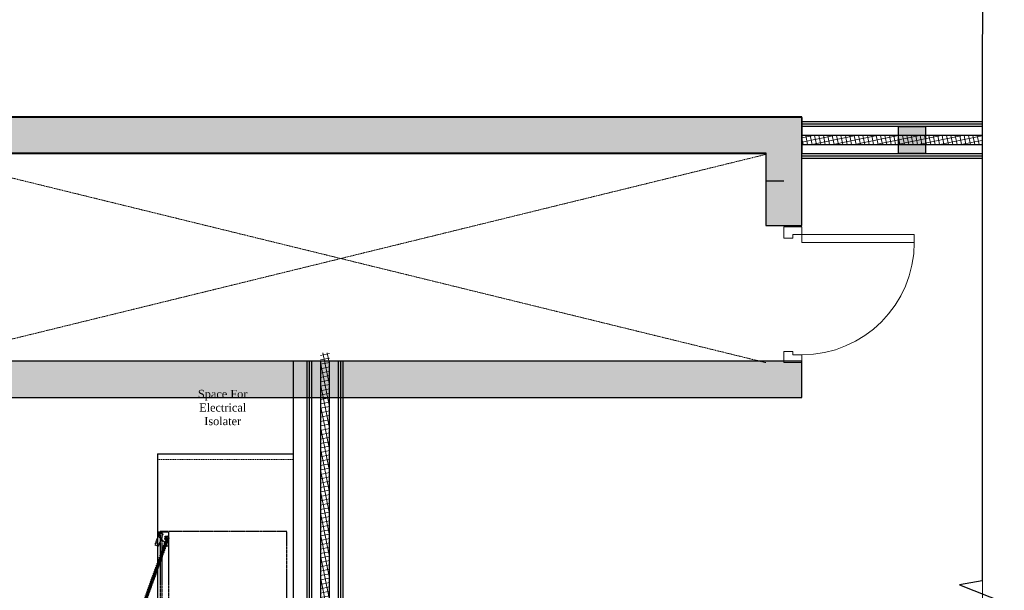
# Model space of a CAD drawing. Header units: inches. Extents: x 1703 to 137267, y -37098 to 14102.
# Tile 80 of 142: x 69011 to 74455, y 6100 to 9251. Entities that reach past the tile are written whole.
import ezdxf

# ---------------------------------------------------------------- set-up
doc = ezdxf.new("R2010")
doc.units = ezdxf.units.IN
doc.header["$MEASUREMENT"] = 0
for name, pattern in [('DASHED2', [0.375, 0.25, -0.125]), ('HIDDEN', [0.375, 0.25, -0.125]), ('LEVEL-F-OVERALL LAYOUT$0$Dash 0_5 mm', [1.0584, 0.5292, -0.5292]), ('LEVEL-F-OVERALL LAYOUT$0$Hidden 2mm', [3, 2, -1])]:
    doc.linetypes.add(name, pattern=pattern)
for name, color, linetype, lineweight in [('CKD - Kit Text', 171, 'Continuous', 13), ('CKD Equipments', 252, 'Continuous', 0), ('LEVEL-F-OVERALL LAYOUT$0$A-DETL', 251, 'Continuous', 15), ('LEVEL-F-OVERALL LAYOUT$0$A-DOOR', 251, 'Continuous', 5), ('LEVEL-F-OVERALL LAYOUT$0$A-ELEV-LGHT', 251, 'Continuous', 5), ('LEVEL-F-OVERALL LAYOUT$0$A-WALL', 251, 'Continuous', 13), ('LEVEL-F-OVERALL LAYOUT$0$A-WALL-FULL-EXTR', 251, 'Continuous', 35), ('LEVEL-F-OVERALL LAYOUT$0$A-WALL-PATT', 251, 'Continuous', 35)]:
    doc.layers.add(name, color=color, linetype=linetype, lineweight=lineweight)
for name, color, linetype in [('CT_PARTITION WALL', 180, 'Continuous'), ('EQUIPMENT', 1, 'Continuous'), ('IQ_200_3D', 1, 'Continuous'), ('LEVEL-F-OVERALL LAYOUT$0$NEW PILASTERS', 251, 'Continuous'), ('LEVEL-F-OVERALL LAYOUT$0$S-Section-Steel', 251, 'Continuous'), ('LV_CARPENTRY', 1, 'Continuous')]:
    doc.layers.add(name, color=color, linetype=linetype)
doc.styles.add('style12', font='BOOKOSI.TTF')
pattern_1 = [(11.6, (-844391.863, 630630.54), (-4.788168, 23.32613563), []), (101.6, (-844391.863, 630630.54), (-23.32613563, -4.788168), [])]

# ---------------------------------------------------------------- blocks, each defined once
blk = doc.blocks.new('LEVEL-F-OVERALL LAYOUT$0$SHS150x5')
at = {"layer": 'LEVEL-F-OVERALL LAYOUT$0$S-Section-Steel'}
h = blk.add_hatch(color=256, dxfattribs=at)
h.dxf.hatch_style = 1
h.paths.add_polyline_path([(322740.3, -171646.3), (322890.3, -171646.3), (322890.3, -171796.3), (322740.3, -171796.3)])
blk.add_lwpolyline([(322740.3, -171646.3), (322890.3, -171646.3), (322890.3, -171796.3), (322740.3, -171796.3)], close=True, dxfattribs=at)
blk = doc.blocks.new('LEVEL-F-OVERALL LAYOUT$0$150x150')
blk.add_blockref('LEVEL-F-OVERALL LAYOUT$0$SHS150x5', (-322815.3, 171721.3))
blk = doc.blocks.new('ZNS-MC-BASEREFUNIT')
at = {"layer": 'IQ_200_3D'}
for points in [[(0, 70, 155), (0, 70, 600), (304, 70, 600), (304, 70, 155)], [(0, 70, 600), (0, 30, 600), (304, 30, 600), (304, 70, 600)], [(0, 30, 155), (0, 70, 155), (304, 70, 155), (304, 30, 155)], [(304, 30, 500), (0, 30, 500), (0, 45, 500), (304, 45, 500)], [(0, 45, 500), (0, 45, 585), (304, 45, 585), (304, 45, 500)], [(0, 30, 585), (0, 45, 585), (304, 45, 585), (304, 30, 585)], [(0, 30, 500), (0, 30, 155), (304, 30, 155), (304, 30, 500)], [(304, 30, 600), (0, 30, 600), (0, 30, 585), (304, 30, 585)]]:
    blk.add_3dface(points, dxfattribs=at)
for points, invisible_edges in [([(0, 45, 585), (0, 70, 600), (0, 70, 155), (0, 45, 500)], 5), ([(0, 45, 500), (0, 30, 500), (0, 30, 155), (0, 70, 155)], 8), ([(0, 70, 600), (0, 45, 585), (0, 30, 585), (0, 30, 600)], 1), ([(304, 45, 585), (304, 70, 600), (304, 70, 155), (304, 45, 500)], 5), ([(304, 45, 500), (304, 30, 500), (304, 30, 155), (304, 70, 155)], 8), ([(304, 70, 600), (304, 45, 585), (304, 30, 585), (304, 30, 600)], 1)]:
    blk.add_3dface(points, dxfattribs=dict(at, invisible_edges=invisible_edges))
blk = doc.blocks.new('G$C8E7D7D8F')
at = {"layer": 'EQUIPMENT', "color": 3, "linetype": 'HIDDEN', "ltscale": 125}
for p, q in [((198.4, 239.7, -213.9), (181, 236.3, -213.9)), ((198.4, 218.1, -213.9), (181, 221.5, -213.9)), ((185.2, 210.5, -213.9), (248.5, 247.1, -213.9)), ((185.2, 247.1, -213.9), (248.5, 210.5, -213.9)), ((198.4, 239.7, -213.9), (192.6, 256.4, -213.9)), ((198.4, 218.1, -213.9), (192.6, 201.4, -213.9)), ((216.8, 254.4, -213.9), (205.2, 267.7, -213.9)), ((216.8, 254.4, -213.9), (228.5, 267.7, -213.9)), ((216.8, 192.2, -213.9), (216.8, 265.4, -213.9)), ((216.8, 207.4, -213.9), (205.2, 194.1, -213.9)), ((216.8, 207.4, -213.9), (228.5, 194.1, -213.9))]:
    blk.add_line(p, q, dxfattribs=at)
at = {"layer": 'EQUIPMENT', "color": 3, "linetype": 'HIDDEN', "ltscale": 0.6}
for p, q in [((449.6, 101.2), (444.5, 103.1)), ((448, 104.7), (446.2, 99.6)), ((482.5, 89.3), (477.4, 91.2)), ((480.9, 92.8), (479, 87.7)), ((1298, 89.4), (1303.1, 91.3)), ((1299.6, 92.9), (1301.5, 87.8)), ((1330.9, 101.3), (1336, 103.2)), ((1332.5, 104.8), (1334.3, 99.7))]:
    blk.add_line(p, q, dxfattribs=at)
for points in [[(0, 804.8), (1365, 804.8), (1365, 104.8), (0, 104.8), (0, 804.8)], [(457.2, 142), (844.4, 1.5)], [(845.2, 3.5), (457.9, 144)], [(460, 147.5), (845.8, 7.5)], [(460.8, 149.5), (846.5, 9.5)], [(836.8, 0), (462.1, 136)], [(1319.7, 149.6), (934, 9.5)], [(1320.5, 147.6), (934.7, 7.5)], [(935.4, 3.5), (1322.5, 144.1)], [(1323.2, 142.1), (936.1, 1.5)], [(943.7, 0), (1318.4, 136.1)]]:
    blk.add_lwpolyline(points, dxfattribs=at)
for points in [[(881.4, 113.4), (418.5, 113.3), (418.4, 152.7), (881.4, 152.8)], [(479.5, 133), (494.3, 133), (494.3, 152.7), (418.4, 152.7), (418.5, 95.6), (423.4, 90.7), (437.2, 90.7)], [(1362, 113.4), (899.1, 113.4), (899.1, 152.8), (1362, 152.8)], [(1301, 133.1), (1286.2, 133.1), (1286.2, 152.8), (1362, 152.8), (1362, 95.7), (1357.1, 90.8), (1343.3, 90.8)]]:
    blk.add_lwpolyline(points, close=True, dxfattribs=at)
for points in [[(487.2, 77.1), (441.4, 93.7), (439.8, 95.7, 0.414214), (435.6, 96), (433.4, 94.2, -0.794611), (421.4, 102.1), (426.8, 116.9, -0.414214), (430.5, 118.6), (494, 95.6, -0.414214), (495.7, 91.8), (491, 78.9, -0.414214)], [(457.2, 142), (455.7, 142.6, 0.390174), (454.3, 138.8), (462.1, 136), (461.8, 133.5), (461.7, 135), (461.3, 135.5), (452.7, 138.7), (452, 136.8), (452.6, 136.6, -0.622796), (452.7, 136.1), (449.3, 134), (448.1, 137.8, -0.622796), (448.4, 138.1), (449, 137.9), (449.7, 139.7), (441.1, 142.9), (440.5, 142.7), (439.4, 141.6), (440.7, 143.7), (448.5, 140.9, 0.390174), (449.9, 144.7), (448.4, 145.2, -1), (449.1, 147.2), (452, 146.1, 0.390174), (453.4, 149.9), (449.8, 151.2), (450.5, 153.2), (460.8, 149.5), (460, 147.5), (456.4, 148.8, 0.390174), (455, 145), (457.9, 144, -1)], [(452.8, 138.2), (461.2, 135.1), (460.9, 134.3), (454.6, 136.6), (453.2, 132.7), (454.2, 132.3, 0.215277), (455.8, 132.4), (458.1, 133.6, -0.215277), (459.7, 133.8), (460.6, 133.4), (460.3, 132.6), (459.4, 132.9, 0.215277), (458.5, 132.9), (456.2, 131.6, -0.215277), (453.9, 131.5), (446, 134.3), (444.6, 130.4, -0.655197), (443.5, 130.3), (439.4, 138.4), (439.7, 138.6, -0.414214), (440.4, 138.4), (444, 131.3), (446.9, 139.4), (440.6, 141.7), (440.9, 142.5), (449.3, 139.4), (449, 138.6), (447.7, 139.1), (446.3, 135.2), (452.4, 133), (453.8, 136.9), (452.5, 137.3)], [(1293.3, 77.2), (1339.1, 93.8), (1340.7, 95.8, -0.414214), (1344.9, 96.1), (1347.1, 94.3, 0.794611), (1359.1, 102.2), (1353.7, 117, 0.414214), (1350, 118.8), (1286.5, 95.7, 0.414214), (1284.8, 91.9), (1289.5, 79, 0.414214)], [(1323.2, 142.1), (1324.8, 142.7, -0.390174), (1326.1, 138.9), (1318.4, 136.1), (1318.7, 133.6), (1318.8, 135.1), (1319.1, 135.6), (1327.8, 138.7), (1328.5, 136.9), (1327.8, 136.7, 0.622796), (1327.8, 136.2), (1331.2, 134.1), (1332.4, 137.9, 0.622796), (1332.1, 138.2), (1331.5, 138), (1330.8, 139.8), (1339.4, 143), (1340, 142.8), (1341.1, 141.7), (1339.7, 143.8), (1331.9, 141, -0.390174), (1330.6, 144.8), (1332.1, 145.3, 1), (1331.4, 147.3), (1328.5, 146.2, -0.390174), (1327.1, 150), (1330.7, 151.3), (1330, 153.3), (1319.7, 149.6), (1320.5, 147.6), (1324.1, 148.9, -0.390174), (1325.5, 145.1), (1322.5, 144.1, 1)], [(1327.7, 138.3), (1319.2, 135.2), (1319.6, 134.4), (1325.9, 136.7), (1327.3, 132.8), (1326.3, 132.4, -0.215277), (1324.7, 132.5), (1322.4, 133.7, 0.215277), (1320.8, 133.9), (1319.9, 133.5), (1320.2, 132.7), (1321.1, 133, -0.215277), (1322, 133), (1324.2, 131.7, 0.215277), (1326.6, 131.6), (1334.5, 134.4), (1335.9, 130.5, 0.655197), (1337, 130.4), (1341.1, 138.5), (1340.7, 138.7, 0.414214), (1340.1, 138.5), (1336.5, 131.4), (1333.6, 139.5), (1339.9, 141.8), (1339.6, 142.6), (1331.2, 139.5), (1331.5, 138.7), (1332.8, 139.2), (1334.2, 135.3), (1328.1, 133.1), (1326.7, 137), (1328, 137.4)]]:
    blk.add_lwpolyline(points, format="xyb", close=True, dxfattribs=at)
for centre, radius in [((428.3, 99.5), 4.92), ((428.3, 99.5), 2.46), ((447.1, 102.2), 3.69), ((480, 90.2), 3.69), ((1300.5, 90.3), 3.69), ((1333.4, 102.3), 3.69), ((1352.2, 99.6), 4.92), ((1352.2, 99.6), 2.46)]:
    blk.add_circle(centre, radius, dxfattribs=at)
at = {"layer": 'EQUIPMENT', "color": 3, "linetype": 'HIDDEN', "ltscale": 125}
blk.add_ellipse((216.8, 228.8, -213.9), major_axis=(-121.9, 0), ratio=0.45, dxfattribs=at)
at = {"layer": 'EQUIPMENT', "color": 3, "linetype": 'HIDDEN', "ltscale": 125, "xscale": 1.219199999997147, "yscale": 1.219199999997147, "zscale": 1.219199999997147}
blk.add_blockref('ZNS-MC-BASEREFUNIT', (30.8, 69.1, -153), dxfattribs=at)
blk = doc.blocks.new('LEVEL-F-OVERALL LAYOUT$0$A_FD_Single Door - 750 x 1800 - FD02 - USE-5362713-LEVEL F -PART PLAN-20')
at = {"layer": 'LEVEL-F-OVERALL LAYOUT$0$A-DOOR', "color": 50, "lineweight": 15}
for p, q in [((-375, 0), (-313, 0)), ((-375, -100), (-375, 0)), ((-313, -50.5), (-332, -50.5)), ((-332, -50.5), (-332, -100)), ((-313, 0), (-313, -50.5)), ((313, 0), (375, 0)), ((313, -50.5), (313, 0)), ((332, -50.5), (313, -50.5)), ((332, -100), (332, -50.5)), ((375, 0), (375, -100)), ((-332, -100), (-375, -100)), ((375, -100), (332, -100))]:
    blk.add_line(p, q, dxfattribs=at)
at = {"layer": 'LEVEL-F-OVERALL LAYOUT$0$A-DOOR', "color": 10}
for p, q in [((332, -100), (289, -100)), ((289, -100), (289, -721)), ((332, -100), (332, -721)), ((332, -721), (289, -721))]:
    blk.add_line(p, q, dxfattribs=at)
blk.add_arc((289, -100), 621, 180, 270, dxfattribs=at)

msp = doc.modelspace()

# ---------------------------------------------------------------- hatches: boundary and pattern name
at = {"layer": 'EQUIPMENT'}
h = msp.add_hatch(color=253, dxfattribs=at)
h.dxf.hatch_style = 1
h.paths.add_polyline_path([(73335.9, 7365.3), (68435.9, 7365.3), (68435.9, 8515.4), (73135.8, 8515.4), (73135.8, 8115.3), (73335.9, 8115.3), (73335.9, 8715.4), (68235.9, 8715.4), (68235.9, 7165.3), (73335.9, 7165.3)])
h = msp.add_hatch(color=253, dxfattribs=at)
h.dxf.hatch_style = 1
h.paths.add_polyline_path([(73335.9, 7365.3), (68435.9, 7365.3), (68435.9, 8515.4), (73135.8, 8515.4), (73135.8, 8115.3), (73335.9, 8115.3), (73335.9, 8715.4), (68235.9, 8715.4), (68235.9, 7165.3), (73335.9, 7165.3)])
at = {"layer": 'LEVEL-F-OVERALL LAYOUT$0$A-ELEV-LGHT', "transparency": 33554610}
h = msp.add_hatch(dxfattribs=at)
h.set_pattern_fill('ANSI37', color=256, scale=7.5, angle=326.6)
h.set_pattern_definition(pattern_1)
edge = h.paths.add_edge_path()
edge.add_line((73335.9, 8562), (74328.4, 8561.4))
edge.add_line((74333.1, 8611.3), (73335.9, 8612))
h = msp.add_hatch(dxfattribs=at)
h.set_pattern_fill('ANSI37', color=256, scale=7.5, angle=326.6)
h.set_pattern_definition(pattern_1)
edge = h.paths.add_edge_path()
edge.add_line((70723.4, 2028.9), (70723.4, 7411.9))
edge.add_line((70673.4, 7411.9), (70673.4, 2050.8))
at = {"layer": 'LEVEL-F-OVERALL LAYOUT$0$A-WALL-PATT', "lineweight": 5}
h = msp.add_hatch(dxfattribs=at)
h.set_pattern_fill('FP_2', color=55, angle=336.6, style=0, pattern_type=2)
h.set_pattern_definition([(21.6, (-443100.4, 456976.2), (-261.8102, 661.257), []), (21.6, (-442797.8, 457675.55), (-261.8102, 661.257), [])])
h.paths.add_polyline_path([(73135.9, 8361.9), (73335.9, 8361.9), (73335.9, 8712), (73135.9, 8712), (73135.9, 8405.2)], flags=0)

# ---------------------------------------------------------------- linework, layer by layer
at = {"color": 10, "linetype": 'LEVEL-F-OVERALL LAYOUT$0$Dash 0_5 mm', "lineweight": 5}
for p, q in [((68435.9, 7357.2), (73135.8, 8507.2)), ((68435.9, 8507.2), (73135.9, 7357.2))]:
    msp.add_line(p, q, dxfattribs=at)
at = {"color": 6, "linetype": 'Continuous', "ltscale": 0.25}
msp.add_lwpolyline([(74333.5, 12191.3), (74333, 6152.5), (74206.6, 6129.3), (74454.8, 6032.2), (74334.5, 6020.2), (74333.5, 0)], dxfattribs=at)
msp.add_lwpolyline([(73335.9, 7365.3), (68435.9, 7365.3), (68435.9, 8515.4), (73135.8, 8515.4), (73135.8, 8115.3), (73335.9, 8115.3), (73335.9, 8715.4), (68235.9, 8715.4), (68235.9, 7165.3), (73335.9, 7165.3)], close=True)
msp.add_lwpolyline([(73335.9, 7365.3), (68435.9, 7365.3), (68435.9, 8515.4), (73135.8, 8515.4), (73135.8, 8115.3), (73335.9, 8115.3), (73335.9, 8715.4), (68235.9, 8715.4), (68235.9, 7165.3), (73335.9, 7165.3)], close=True)
at = {"layer": 'CT_PARTITION WALL', "linetype": 'DASHED2', "lineweight": 0, "ltscale": 0.5}
for p, q in [((69773.5, 6854), (70523.4, 6854)), ((69773.5, 6822), (70523.4, 6822))]:
    msp.add_line(p, q, dxfattribs=at)
at = {"layer": 'LEVEL-F-OVERALL LAYOUT$0$A-DETL', "linetype": 'LEVEL-F-OVERALL LAYOUT$0$Hidden 2mm', "lineweight": 15}
msp.add_line((74333.5, 4194.2), (74333.5, 8512), dxfattribs=at)
at = {"layer": 'LEVEL-F-OVERALL LAYOUT$0$A-WALL', "color": 3, "lineweight": 25}
for p, q in [((73335.9, 8712), (68235.9, 8712)), ((73335.9, 8712), (73335.9, 8512)), ((68435.9, 8512), (73135.9, 8512)), ((73135.8, 8511.8), (73135.8, 8361.9)), ((73135.9, 8361.9), (73235.9, 8361.9))]:
    msp.add_line(p, q, dxfattribs=at)
at = {"layer": 'LEVEL-F-OVERALL LAYOUT$0$A-WALL', "color": 2, "lineweight": 25}
msp.add_line((73335.9, 8361.9), (73335.9, 8512), dxfattribs=at)
at = {"layer": 'LEVEL-F-OVERALL LAYOUT$0$A-WALL-FULL-EXTR', "color": 2, "lineweight": -2}
for p, q in [((74333.5, 8674.5), (73335.9, 8674.5)), ((74333.5, 8662), (73335.9, 8662)), ((74333.5, 8612), (73335.9, 8612)), ((73335.9, 8562), (74333.5, 8562)), ((73335.9, 8512), (74333.5, 8512)), ((73335.9, 8499.5), (74333.5, 8499.5)), ((73335.9, 8487), (74333.5, 8487)), ((70523.4, 7365.3), (70523.4, 1920.1)), ((70598.4, 7365.3), (70598.4, 2056.6)), ((70610.9, 7365.3), (70610.9, 2053.7)), ((70623.4, 7365.3), (70623.4, 2050.8)), ((70673.4, 7365.3), (70673.4, 2039.2)), ((70723.4, 2028.9), (70723.4, 7365.3)), ((70773.4, 2016.2), (70773.4, 7365.3)), ((70785.9, 2013.4), (70785.9, 7365.3)), ((70798.4, 2010.6), (70798.4, 7365.3))]:
    msp.add_line(p, q, dxfattribs=at)
msp.add_lwpolyline([(74333.5, 8687), (73335.9, 8687)], dxfattribs=at)
at = {"layer": 'LV_CARPENTRY', "color": 34}
for points in [[(69773.5, 6854), (69773.5, 2682.2)], [(69773.5, 6854), (70523.4, 6854)]]:
    msp.add_lwpolyline(points, dxfattribs=at)

# ---------------------------------------------------------------- block references
at = {"lineweight": 13, "rotation": 90.0000362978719}
msp.add_blockref('LEVEL-F-OVERALL LAYOUT$0$A_FD_Single Door - 750 x 1800 - FD02 - USE-5362713-LEVEL F -PART PLAN-20', (73235.9, 7732.3), dxfattribs=at)
at = {"layer": 'CKD Equipments', "ltscale": 0.25, "xscale": -1, "rotation": 269.9999999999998}
msp.add_blockref('G$C8E7D7D8F', (69682.6, 5059.2), dxfattribs=at)
at = {"layer": 'LEVEL-F-OVERALL LAYOUT$0$NEW PILASTERS', "rotation": 0.04019583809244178}
msp.add_blockref('LEVEL-F-OVERALL LAYOUT$0$150x150', (73944.3, 8586.9), dxfattribs=at)

# ---------------------------------------------------------------- texts
at = {"layer": 'CKD - Kit Text', "color": 0, "insert": (70133, 7206.9), "char_height": 45, "width": 538.5, "attachment_point": 2, "style": 'style12'}
msp.add_mtext('Space For\\PElectrical\\PIsolater', dxfattribs=at)

doc.saveas('drawing.dxf')
